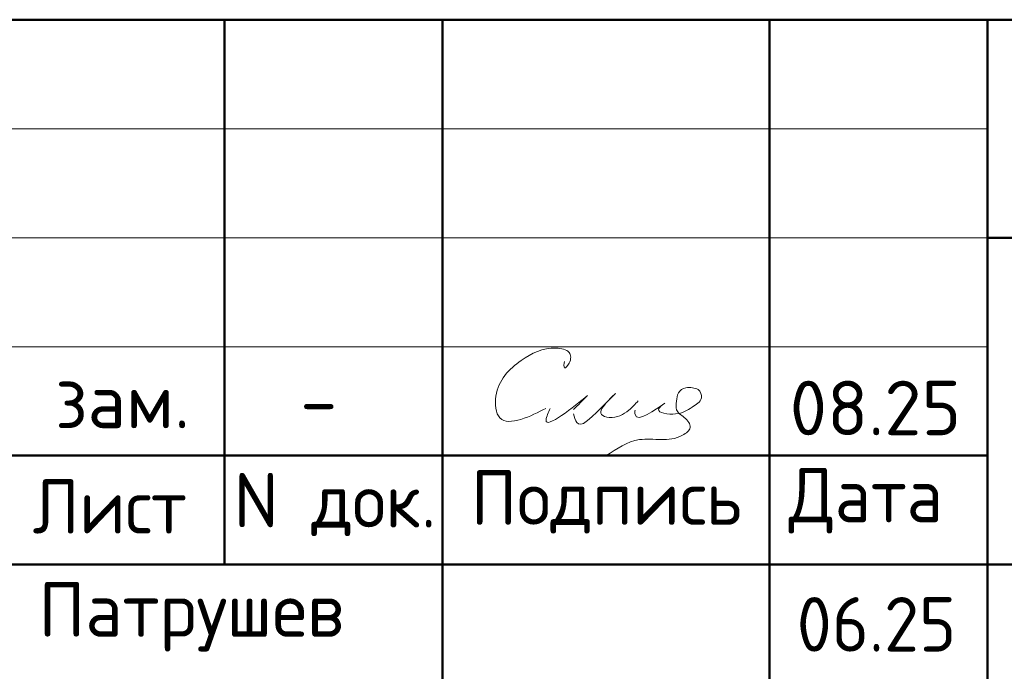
# Model space of a CAD drawing. Header units: millimetres. Extents: x 0 to 50400, y 0 to 35640.
# Tile 4 of 6: x 30071 to 35493, y 3613 to 7200. Entities that reach past the tile are written whole.
import ezdxf

# ---------------------------------------------------------------- set-up
doc = ezdxf.new("R2010")
doc.units = ezdxf.units.MM
doc.layers.add('Standard', color=7, linetype='Continuous', lineweight=25)
doc.styles.add('ISOCPEUR', font='txt')

msp = doc.modelspace()

# ---------------------------------------------------------------- linework, layer by layer
at = {"layer": 'Standard', "color": 7, "linetype": 'Continuous', "lineweight": 50, "transparency": 33554687}
for p, q in [((27600, 7200), (49800, 7200)), ((31200, 4200), (31200, 7200)), ((32400, 600), (32400, 7200)), ((34200, 600), (34200, 7200)), ((35400, 600), (35400, 7200)), ((35400, 6000), (49800, 6000)), ((27600, 4800), (35400, 4800)), ((27600, 4800), (35400, 4800)), ((27600, 4200), (35400, 4200)), ((27600, 4200), (35400, 4200)), ((35400, 4200), (49800, 4200))]:
    msp.add_line(p, q, dxfattribs=at)
at = {"layer": 'Standard', "color": 7, "linetype": 'Continuous', "lineweight": 13, "transparency": 33554687}
for p, q in [((27600, 6600), (35400, 6600)), ((27600, 6000), (35400, 6000)), ((27600, 5400), (35400, 5400))]:
    msp.add_line(p, q, dxfattribs=at)
at = {"layer": 'Standard', "color": 250, "linetype": 'Continuous', "lineweight": 18, "true_color": 0x2d2d2d, "transparency": 33554687}
for points, start_tangent, end_tangent in [([(33071, 5319.2), (33071, 5283.2), (33096.5, 5308.6), (33096.5, 5368.6), (33025.9, 5391.7), (32833.2, 5324.4), (32693.3, 5128.3), (32715.5, 5008.1), (32967.8, 5059.7)], (-0.002121, -0.014264), (0.012144, 0.006193)), ([(33623.2, 5089.1), (33589.3, 5055.2), (33682.7, 5029.7), (33774.2, 5066.9), (33825.1, 5117.8), (33807.5, 5163.6), (33775.5, 5173.7), (33739.5, 5173.7), (33698.9, 5145.4), (33688.2, 5100.4), (33688.2, 5052.4), (33730.7, 5010), (33763.6, 4954.9), (33721.2, 4912.5), (33603.5, 4888.2), (33483.5, 4888.2), (33301.6, 4800)], (-0.010143, -0.007596), (-0.008643, -0.005847)), ([(32991.8, 5059.7), (32969.7, 4997.6), (33197.2, 5130.3)], (-0.004545, -0.010871), (0.01343, 0.010823)), ([(33120.8, 5029.9), (33139, 4982.6), (33265.8, 5056.5), (33350.6, 5141.3), (33308.2, 5098.9), (33274.3, 5027.1), (33317.4, 5010.7), (33425.9, 5050.6), (33476.8, 5101.5)], (0.003, -0.011121), (0.006762, 0.007385)), ([(33476.8, 5101.5), (33474.3, 5098.8), (33437.2, 5060.6), (33412, 5039.7), (33389.6, 5025.8), (33368.5, 5016.7), (33347.9, 5011.7), (33327.2, 5010.2), (33306.3, 5012.2), (33289.6, 5016.8), (33279.6, 5022), (33274.4, 5026.9), (33271.7, 5032), (33270.8, 5038.1), (33272.1, 5046.6), (33277.5, 5059.1), (33290.3, 5078), (33317.9, 5109.2), (33350.7, 5141.4), (33351.8, 5142.2), (33351.8, 5142.2), (33351.8, 5142.2), (33351.8, 5142.2), (33351.8, 5142.2), (33351.2, 5141.5), (33297.3, 5087.6), (33221, 5013.5), (33192.9, 4990.3), (33175.2, 4979.5), (33163.3, 4975.1), (33154.8, 4974.3), (33148.3, 4975.7), (33142.6, 4979.1), (33137.1, 4985.1), (33130.8, 4997.5), (33120.8, 5029.9)], (-0.006753, -0.007375), (-0.00255, 0.009682)), ([(33197.2, 5130.3), (33120.8, 5053.9)], (-0.007071, -0.007071), (-0.007071, -0.007071)), ([(33459.8, 5050.6), (33459.8, 5026.6), (33623.2, 5089.1)], (-0.000563, -0.010819), (0.013445, 0.009544))]:
    msp.add_spline(points, degree=3, dxfattribs=dict(at, start_tangent=start_tangent, end_tangent=end_tangent))

# ---------------------------------------------------------------- texts
at = {"layer": 'Standard', "color": 7, "linetype": 'Continuous', "lineweight": 25, "transparency": 33554687, "char_height": 300, "style": 'ISOCPEUR'}
for s, insert, width, attachment_point in [('\\A1;{\\fISOCPEUR|i0|b0;\\H300.000000;\\W1.000000;\\C7;08.25}\\P', (34783.4, 5212.5), 1070.909, 2), ('\\A1;{\\fISOCPEUR|i0|b0;\\H300.000000;\\W1.000000;\\C7;зам.}\\P', (30638.1, 5251.2), 904.091, 2), ('\\A1;{\\fISOCPEUR|i0|b0;\\H300.000000;\\W1.000000;\\C7;-}\\P', (31718.1, 5251.2), 326.667, 2), ('\\W0.94;Лист', (30143, 4371.4), 1040.312, 7), ('\\W0.96;Подпись', (32555.3, 4371.4), 1613.136, 7), ('\\W0.94;Дата', (34305.2, 4371.4), 1161.283, 7), ('\\W0.95;N док.', (31251, 4356.8), 1281.75, 7), ('\\W0.97;Патрушев', (30175.3, 3721.5), 2004.223, 7), ('\\W0.94;06.25', (34350.1, 3721.5), 1070.015, 7)]:
    msp.add_mtext(s, dxfattribs=dict(at, insert=insert, width=width, attachment_point=attachment_point))

doc.saveas('drawing.dxf')
